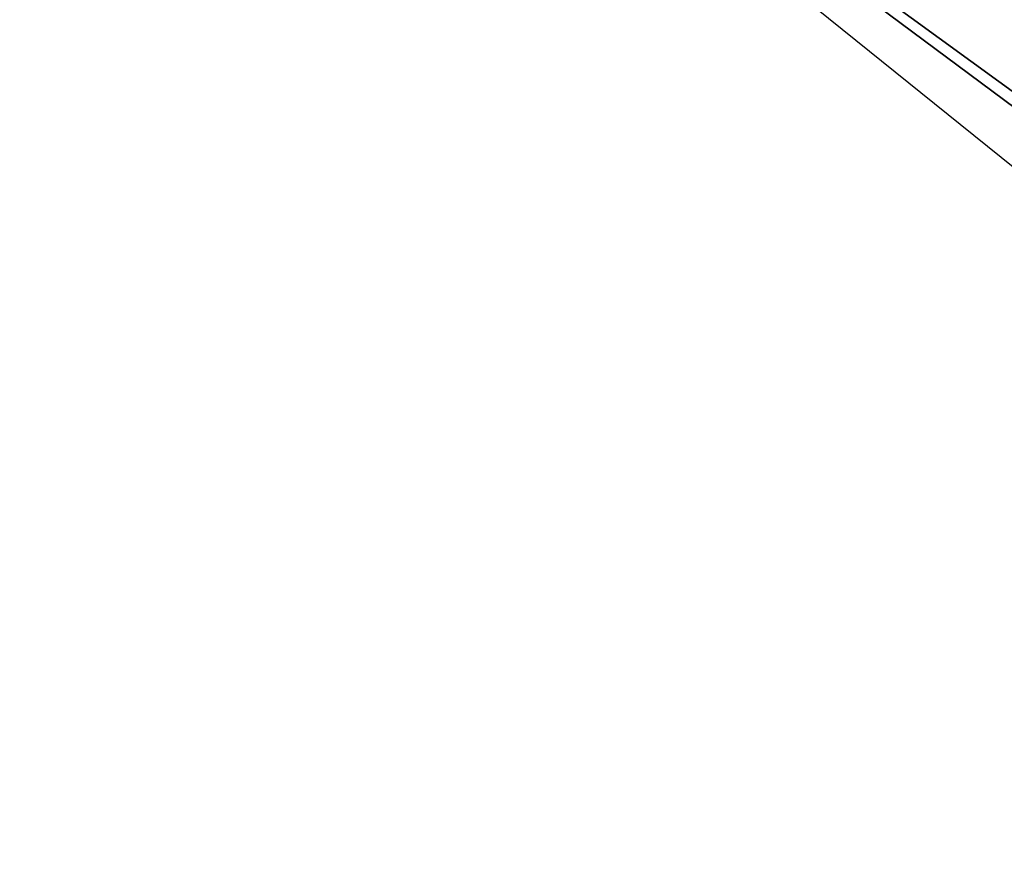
# Model space of a CAD drawing. Header units: millimetres. Extents: x -6 to 379, y -6 to 379.
# Tile 147 of 256: x 63.40756 to 63.41467, y 39.80265 to 39.80879. Entities that reach past the tile are written whole.
import ezdxf

# ---------------------------------------------------------------- set-up
doc = ezdxf.new("R2010")
doc.units = ezdxf.units.MM
doc.header["$LTSCALE"] = 25.4
doc.layers.get('0').update_dxf_attribs({"true_color": 0xff5454})

# ---------------------------------------------------------------- blocks, each defined once
blk = doc.blocks.new('AGNES-ROUND-LED-8207-8204-8186-8183.STL#2')
at = {"color": 18, "true_color": 0x000000}
mesh = blk.add_polyface(dxfattribs=at)
corners = [(63.3587685, 39.7550926, -32.467514), (63.4076958, 39.8134003, -32.8501968), (48.3423309, 53.7958908, -32.467514)]
mesh.append_faces([[corners[k] for k in face] for face in [(0, 1, 2)]], dxfattribs={"color": 18})
mesh = blk.add_polyface(dxfattribs=at)
corners = [(63.4076958, 39.8134003, -32.8501968), (81.382576, 26.7013912, -33.1746216), (63.547039, 39.9794579, -33.1746216), (81.2634583, 26.5202827, -32.8501968)]
mesh.append_faces([[corners[k] for k in face] for face in [(0, 1, 2), (1, 0, 3)]], dxfattribs={"vtx0": -1, "color": 18})
mesh = blk.add_polyface(dxfattribs=at)
corners = [(81.2634583, 26.5202827, -32.8501968), (63.4076958, 39.8134003, -32.8501968), (71.4104538, 33.3593025, -32.467514)]
mesh.append_faces([[corners[k] for k in face] for face in [(0, 1, 2)]], dxfattribs={"color": 18})

msp = doc.modelspace()

# ---------------------------------------------------------------- block references
at = {"color": 0}
msp.add_blockref('AGNES-ROUND-LED-8207-8204-8186-8183.STL#2', (0, 0), dxfattribs=at)

doc.saveas('drawing.dxf')
